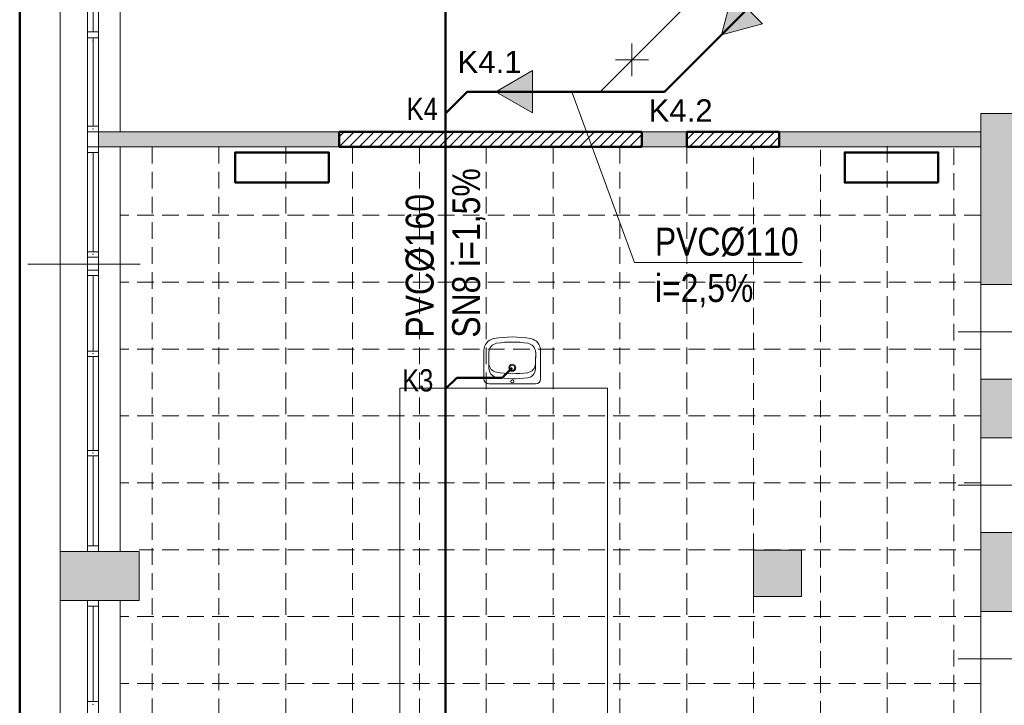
# Model space of a CAD drawing. Header units: millimetres. Extents: x -23540 to 53212, y -37964 to 41185.
# Tile 79 of 203: x -4095 to -3211, y -31160 to -30545. Entities that reach past the tile are written whole.
import ezdxf

# ---------------------------------------------------------------- set-up
doc = ezdxf.new("R2010")
doc.units = ezdxf.units.MM
doc.linetypes.add('DASHEDX2', pattern=[1.5, 1, -0.5])
doc.linetypes.add('DIVIDEX2', pattern=[2.5, 1, -0.5, 0, -0.5, 0, -0.5])
doc.layers.get('0').update_dxf_attribs({"lineweight": 18})
for name, color, linetype, lineweight in [('BA_KS_ist.', 34, 'Continuous', 50), ('M_Ramki rysunków', 2, 'Continuous', 18), ('mm_klimatyzacja', 94, 'Continuous', 50), ('MM_KS_OPISY', 7, 'Continuous', 9), ('mm_opisy_2_KS', 1, 'Continuous', 18), ('mm_sprężone', 7, 'Continuous', 50), ('mm_wentylacja_bloki', 7, 'Continuous', 18), ('PG_PRZERYWANE_ŚREDNIE', 1, 'DASHEDX2', 18), ('PG_WIDOKOWE_CIENKIE', 1, 'Continuous', 18), ('PG_ŚCIANY_DZIAŁOWE', 3, 'Continuous', 18), ('Przekrojowa', 60, 'Continuous', 18), ('Przemek_okna', 7, 'Continuous', 18)]:
    doc.layers.add(name, color=color, linetype=linetype, lineweight=lineweight)
doc.styles.get("Standard").update_dxf_attribs({"font": 'arial.ttf'})

# ---------------------------------------------------------------- blocks, each defined once
blk = doc.blocks.new('ksstrz')
at = {"layer": 'mm_sprężone', "linetype": 'DIVIDEX2', "lineweight": 30}
h = blk.add_hatch(color=256, dxfattribs=at)
h.dxf.hatch_style = 1
h.paths.add_polyline_path([(28045.5, -44864.49), (28060.5, -44838.51), (28030.5, -44838.51)])
at = {"layer": 'mm_wentylacja_bloki'}
for p, q in [((28030.5, -44838.51), (28045.5, -44864.49)), ((28060.5, -44838.51), (28030.5, -44838.51)), ((28045.5, -44864.49), (28060.5, -44838.51))]:
    blk.add_line(p, q, dxfattribs=at)

msp = doc.modelspace()

# ---------------------------------------------------------------- hatches: boundary and pattern name
at = {"layer": 'PG_ŚCIANY_DZIAŁOWE', "true_color": 0x636466, "transparency": 33554610}
h = msp.add_hatch(color=251, dxfattribs=at)
h.dxf.hatch_style = 1
h.paths.add_polyline_path([(-3231.91, -30628.84), (-3231.91, -30782.34), (-3184.91, -30782.34), (-3184.91, -30717.34), (-3184.91, -30675.84), (-3072.41, -30675.84), (-3072.41, -30628.84)])
h = msp.add_hatch(color=251, dxfattribs=at)
h.dxf.hatch_style = 1
h.paths.add_polyline_path([(-3807.91, -30645.34), (-4023.91, -30645.34), (-4023.91, -30658.84), (-3807.91, -30658.84)])
h = msp.add_hatch(color=251, dxfattribs=at)
h.dxf.hatch_style = 1
h.paths.add_polyline_path([(-3495.91, -30645.34), (-3536.41, -30645.34), (-3536.41, -30658.84), (-3495.91, -30658.84)])
h = msp.add_hatch(color=251, dxfattribs=at)
h.dxf.hatch_style = 1
h.paths.add_polyline_path([(-3231.91, -30645.34), (-3412.91, -30645.34), (-3412.91, -30658.84), (-3231.91, -30658.84)])
h = msp.add_hatch(color=251, dxfattribs=at)
h.dxf.hatch_style = 1
h.paths.add_polyline_path([(-3184.91, -30867.34), (-3231.91, -30867.34), (-3231.91, -30919.84), (-3184.91, -30919.84)])
h = msp.add_hatch(color=251, dxfattribs=at)
h.dxf.hatch_style = 1
h.paths.add_polyline_path([(-3184.91, -31004.84), (-3231.91, -31004.84), (-3231.91, -31075.84), (-3184.91, -31075.84)])
h = msp.add_hatch(color=251, dxfattribs=at)
h.dxf.hatch_style = 1
h.paths.add_polyline_path([(-3987.41, -31021.84), (-4058.41, -31021.84), (-4058.41, -31065.84), (-3987.41, -31065.84)])
h = msp.add_hatch(color=251, dxfattribs=at)
h.dxf.hatch_style = 1
h.paths.add_polyline_path([(-3392.91, -31062.34), (-3392.91, -31020.84), (-3425.05, -31020.84), (-3435.91, -31035.26), (-3435.91, -31062.34)])
h = msp.add_hatch(color=251, dxfattribs=at)
h.dxf.hatch_style = 1
h.paths.add_polyline_path([(-3425.05, -31020.84), (-3435.91, -31020.84), (-3435.91, -31035.26)])

# ---------------------------------------------------------------- linework, layer by layer
at = {"color": 251, "true_color": 0x636466}
for p, q in [((-4058.41, -31982.34), (-4058.41, -29819.84)), ((-4033.91, -30645.34), (-4033.91, -30469.34)), ((-4023.91, -30469.34), (-4023.91, -30645.34)), ((-4004.41, -30645.34), (-4004.41, -30469.34)), ((-4028.91, -30555.71), (-4028.91, -30474.34)), ((-4023.91, -30555.71), (-4033.91, -30555.71)), ((-4023.91, -30560.96), (-4033.91, -30560.96)), ((-4028.91, -30640.34), (-4028.91, -30560.96)), ((-3231.91, -31441.34), (-3231.91, -30628.84)), ((-2397.91, -30628.84), (-3231.91, -30628.84)), ((-4023.91, -30640.34), (-4033.91, -30640.34)), ((-4033.91, -31021.84), (-4033.91, -30645.34)), ((-4023.91, -30645.34), (-4033.91, -30645.34)), ((-4023.91, -30645.34), (-4033.91, -30645.34)), ((-4023.91, -31021.84), (-4023.91, -30645.34)), ((-3495.91, -30645.34), (-4023.91, -30645.34)), ((-3495.91, -30658.84), (-3495.91, -30645.34)), ((-3412.91, -30658.84), (-3412.91, -30645.34)), ((-3231.91, -30645.34), (-3412.91, -30645.34)), ((-3231.91, -30645.34), (-3389.41, -30645.34)), ((-4023.91, -30658.84), (-4033.91, -30658.84)), ((-3495.91, -30658.84), (-4023.91, -30658.84)), ((-4004.41, -31021.84), (-4004.41, -30658.84)), ((-3231.91, -30658.84), (-3412.91, -30658.84)), ((-4023.91, -30663.84), (-4033.91, -30663.84)), ((-4028.91, -30752.96), (-4028.91, -30663.84)), ((-4023.91, -30752.96), (-4033.91, -30752.96)), ((-4023.91, -30752.96), (-4033.91, -30752.96)), ((-4023.91, -30757.96), (-4033.91, -30757.96)), ((-4023.91, -30757.96), (-4033.91, -30757.96)), ((-4023.91, -30757.96), (-4033.91, -30757.96)), ((-4033.91, -30769.46), (-4023.91, -30769.46)), ((-4023.91, -30769.46), (-4033.91, -30769.46)), ((-4023.91, -30774.46), (-4033.91, -30774.46)), ((-4028.91, -30842.09), (-4028.91, -30774.46)), ((-3184.91, -30782.34), (-3231.91, -30782.34)), ((-4023.91, -30842.09), (-4033.91, -30842.09)), ((-4023.91, -30847.09), (-4033.91, -30847.09)), ((-4028.91, -30931.21), (-4028.91, -30847.09)), ((-3184.91, -30867.34), (-3231.91, -30867.34)), ((-3184.91, -30919.84), (-3231.91, -30919.84)), ((-4023.91, -30931.21), (-4033.91, -30931.21)), ((-4023.91, -30936.21), (-4033.91, -30936.21)), ((-4028.91, -31016.84), (-4028.91, -30936.21)), ((-3184.91, -31004.84), (-3231.91, -31004.84)), ((-3987.41, -31021.84), (-4058.41, -31021.84)), ((-4023.91, -31016.84), (-4033.91, -31016.84)), ((-4023.91, -31021.84), (-4033.91, -31021.84)), ((-3987.41, -31065.84), (-3987.41, -31021.84)), ((-3435.91, -31062.34), (-3435.91, -31020.84)), ((-3392.91, -31020.84), (-3435.91, -31020.84)), ((-3392.91, -31062.34), (-3392.91, -31020.84)), ((-3987.41, -31065.84), (-4058.41, -31065.84)), ((-4033.91, -31619.84), (-4033.91, -31065.84)), ((-4023.91, -31065.84), (-4033.91, -31065.84)), ((-4023.91, -31619.84), (-4023.91, -31065.84)), ((-4004.41, -31065.84), (-4004.41, -31619.84)), ((-3392.91, -31062.34), (-3435.91, -31062.34)), ((-4023.91, -31070.84), (-4033.91, -31070.84)), ((-4028.91, -31156.5), (-4028.91, -31070.84)), ((-3184.91, -31075.84), (-3231.91, -31075.84)), ((-4023.91, -31156.5), (-4033.91, -31156.5))]:
    msp.add_line(p, q, dxfattribs=at)
at = {"color": 251, "lineweight": 20, "true_color": 0x636466}
for p, q in [((-3807.91, -30658.84), (-3807.91, -30645.34)), ((-3536.41, -30658.84), (-3536.41, -30645.34)), ((-3536.41, -30645.34), (-3536.41, -30655.34)), ((-3145.58, -30824.84), (-3252.39, -30824.84)), ((-3145.58, -30962.34), (-3252.39, -30962.34)), ((-3145.58, -31118.34), (-3252.39, -31118.34))]:
    msp.add_line(p, q, dxfattribs=at)
at = {"color": 251, "true_color": 0x636466}
for p in [(-4028.91, -30563.46), (-4028.91, -30642.84), (-4028.91, -30755.46), (-4028.91, -30755.46), (-4028.91, -30844.59), (-4028.91, -30844.59), (-4028.91, -30933.71), (-4028.91, -30933.71), (-4028.91, -31159), (-4028.91, -31159), (-4028.91, -31159), (-4028.91, -31159)]:
    msp.add_point(p, dxfattribs=at)
at = {"layer": 'BA_KS_ist.', "linetype": 'Continuous', "ltscale": 25}
msp.add_line((-3712.4, -32374.09), (-3712.4, -30212.11), dxfattribs=at)
at = {"layer": 'BA_KS_ist.', "color": 30, "linetype": 'Continuous', "ltscale": 25}
for p, q in [((-3661.54, -30866.04), (-3652.58, -30857.08)), ((-3712.4, -30876), (-3702.44, -30866.04)), ((-3661.54, -30866.04), (-3702.44, -30866.04))]:
    msp.add_line(p, q, dxfattribs=at)
at = {"layer": 'BA_KS_ist.', "linetype": 'Continuous', "ltscale": 25}
for points in [[(-3420.8, -30183.83), (-3612.02, -30183.83), (-3712.4, -30284.21), (-3712.4, -32374.09)], [(-3712.4, -30628.87), (-3692.98, -30609.45), (-3515.84, -30609.45), (-3413.79, -30507.4)]]:
    msp.add_lwpolyline(points, dxfattribs=at)
at = {"layer": 'M_Ramki rysunków', "color": 18, "lineweight": 50, "true_color": 0x000000}
msp.add_line((-4094.73, -33095.36), (-4094.73, -28995.36), dxfattribs=at)
at = {"layer": 'mm_klimatyzacja', "color": 251, "linetype": 'Continuous', "lineweight": 50, "ltscale": 50, "true_color": 0x636466}
for points in [[(-3817.25, -30690.96), (-3901.25, -30690.96), (-3901.25, -30663.96), (-3817.25, -30663.96)], [(-3270.2, -30690.96), (-3354.2, -30690.96), (-3354.2, -30663.96), (-3270.2, -30663.96)]]:
    msp.add_lwpolyline(points, close=True, dxfattribs=at)
at = {"layer": 'MM_KS_OPISY'}
for p, q in [((-3599.18, -30609.45), (-3542.86, -30762.74)), ((-3542.86, -30762.74), (-3392.43, -30762.74))]:
    msp.add_line(p, q, dxfattribs=at)
at = {"layer": 'PG_PRZERYWANE_ŚREDNIE', "color": 251, "lineweight": 15, "ltscale": 15, "true_color": 0x636466}
for p, q in [((-3975.91, -30658.84), (-3975.91, -31620.34)), ((-3915.91, -30658.84), (-3915.91, -31620.34)), ((-3855.91, -30658.84), (-3855.91, -31620.34)), ((-3795.91, -30658.84), (-3795.91, -31620.34)), ((-3735.91, -30658.84), (-3735.91, -31620.34)), ((-3675.91, -30658.84), (-3675.91, -31620.34)), ((-3615.91, -30658.84), (-3615.91, -31620.34)), ((-3555.91, -30658.84), (-3555.91, -31620.34)), ((-3495.91, -30658.84), (-3495.91, -31620.34)), ((-3435.91, -31020.84), (-3435.91, -30658.84)), ((-3316.07, -31437.96), (-3316.07, -30658.31)), ((-3375.97, -31441.34), (-3375.97, -30661.69)), ((-3256.11, -31440.12), (-3256.11, -30660.47)), ((-3231.91, -30720.34), (-4004.41, -30720.34)), ((-3231.91, -30780.34), (-4004.41, -30780.34)), ((-3231.91, -30840.34), (-4004.41, -30840.34)), ((-3231.91, -30900.34), (-4004.41, -30900.34)), ((-3231.91, -30960.34), (-4004.41, -30960.34)), ((-3231.91, -31020.34), (-3987.41, -31020.34)), ((-3435.91, -31062.34), (-3435.91, -31620.34)), ((-3231.91, -31080.34), (-4004.41, -31080.34)), ((-3231.91, -31140.34), (-4004.41, -31140.34))]:
    msp.add_line(p, q, dxfattribs=at)
at = {"layer": 'PG_WIDOKOWE_CIENKIE', "color": 251, "linetype": 'Continuous', "lineweight": 18, "true_color": 0x636466}
for p, q in [((-3807.91, -30649.87), (-3803.37, -30645.34)), ((-3807.89, -30658.84), (-3794.39, -30645.34)), ((-3798.91, -30658.84), (-3785.41, -30645.34)), ((-3789.93, -30658.84), (-3776.43, -30645.34)), ((-3780.95, -30658.84), (-3767.45, -30645.34)), ((-3771.97, -30658.84), (-3758.47, -30645.34)), ((-3762.99, -30658.84), (-3749.49, -30645.34)), ((-3754.01, -30658.84), (-3740.51, -30645.34)), ((-3745.03, -30658.84), (-3731.53, -30645.34)), ((-3736.05, -30658.84), (-3722.55, -30645.34)), ((-3727.07, -30658.84), (-3713.57, -30645.34)), ((-3718.09, -30658.84), (-3704.59, -30645.34)), ((-3709.11, -30658.84), (-3695.61, -30645.34)), ((-3700.13, -30658.84), (-3686.63, -30645.34)), ((-3691.15, -30658.84), (-3677.65, -30645.34)), ((-3682.17, -30658.84), (-3668.67, -30645.34)), ((-3673.19, -30658.84), (-3659.69, -30645.34)), ((-3664.21, -30658.84), (-3650.71, -30645.34)), ((-3655.23, -30658.84), (-3641.73, -30645.34)), ((-3646.25, -30658.84), (-3632.75, -30645.34)), ((-3637.27, -30658.84), (-3623.77, -30645.34)), ((-3628.29, -30658.84), (-3614.79, -30645.34)), ((-3619.31, -30658.84), (-3605.81, -30645.34)), ((-3610.33, -30658.84), (-3596.83, -30645.34)), ((-3601.35, -30658.84), (-3587.85, -30645.34)), ((-3592.37, -30658.84), (-3578.87, -30645.34)), ((-3583.39, -30658.84), (-3569.89, -30645.34)), ((-3574.41, -30658.84), (-3560.91, -30645.34)), ((-3565.43, -30658.84), (-3551.93, -30645.34)), ((-3556.45, -30658.84), (-3542.95, -30645.34)), ((-3547.47, -30658.84), (-3536.41, -30647.78)), ((-3495.91, -30652.18), (-3489.07, -30645.34)), ((-3493.59, -30658.84), (-3480.09, -30645.34)), ((-3484.61, -30658.84), (-3471.11, -30645.34)), ((-3475.63, -30658.84), (-3462.13, -30645.34)), ((-3466.64, -30658.84), (-3453.14, -30645.34)), ((-3457.66, -30658.84), (-3444.16, -30645.34)), ((-3448.68, -30658.84), (-3435.18, -30645.34)), ((-3439.7, -30658.84), (-3426.2, -30645.34)), ((-3430.72, -30658.84), (-3417.22, -30645.34)), ((-3421.74, -30658.84), (-3412.91, -30650)), ((-3538.49, -30658.84), (-3536.41, -30656.76))]:
    msp.add_line(p, q, dxfattribs=at)
at = {"layer": 'PG_WIDOKOWE_CIENKIE', "color": 251, "lineweight": 50, "true_color": 0x636466}
for p, q in [((-3807.91, -30645.34), (-3536.41, -30645.34)), ((-3807.91, -30658.84), (-3807.91, -30645.34)), ((-3536.41, -30645.34), (-3536.41, -30658.84)), ((-3495.91, -30645.34), (-3412.91, -30645.34)), ((-3495.91, -30658.84), (-3495.91, -30645.34)), ((-3412.91, -30645.34), (-3412.91, -30658.84)), ((-3536.41, -30658.84), (-3807.91, -30658.84)), ((-3412.91, -30658.84), (-3495.91, -30658.84))]:
    msp.add_line(p, q, dxfattribs=at)
at = {"layer": 'PG_WIDOKOWE_CIENKIE', "color": 251, "lineweight": 18, "true_color": 0x636466}
for p, q in [((-3678.03, -30841.65), (-3678.03, -30867.07)), ((-3673.48, -30843.19), (-3673.48, -30852.53)), ((-3631.73, -30853.53), (-3631.57, -30843.19)), ((-3627.13, -30841.65), (-3627.13, -30867.07)), ((-3673.56, -30857.42), (-3673.48, -30852.08)), ((-3673.52, -30854.35), (-3673.43, -30854.35)), ((-3631.78, -30854.35), (-3631.7, -30854.35)), ((-3631.75, -30858.06), (-3631.67, -30852.72)), ((-3631.71, -30852.53), (-3631.67, -30852.53)), ((-3631.67, -30847.19), (-3631.67, -30849.82)), ((-3631.67, -30848), (-3631.65, -30848)), ((-3631.67, -30849.08), (-3631.62, -30849.08)), ((-3631.67, -30849.8), (-3631.67, -30849.8)), ((-3631.67, -30849.82), (-3631.67, -30849.82)), ((-3673.48, -30871.62), (-3631.67, -30871.62))]:
    msp.add_line(p, q, dxfattribs=at)
at = {"layer": 'PG_WIDOKOWE_CIENKIE', "color": 251, "lineweight": 13, "true_color": 0x636466}
for p, q in [((-3753.63, -31344.75), (-3753.63, -30875.5)), ((-3753.63, -30875.5), (-3567.09, -30875.5)), ((-3567.09, -30875.5), (-3567.09, -31344.75))]:
    msp.add_line(p, q, dxfattribs=at)
at = {"layer": 'PG_WIDOKOWE_CIENKIE', "color": 251, "lineweight": 18, "true_color": 0x636466}
for centre, radius in [((-3652.58, -30857.08), 3.18), ((-3652.58, -30857.08), 2.27), ((-3652.58, -30869.35), 1.36)]:
    msp.add_circle(centre, radius, dxfattribs=at)
for centre, radius, start, end in [((-3667.12, -30841.65), 10.91, 100.24035, 180), ((-3665.3, -30843.19), 8.18, 99.15413, 180), ((-3652.58, -30922.16), 92.72, 79.75965, 100.24035), ((-3652.58, -30922.16), 88.17, 80.84587, 99.15413), ((-3639.85, -30843.19), 8.18, 0, 80.84587), ((-3638.03, -30841.65), 10.91, 0, 79.75965), ((-3665.36, -30853.02), 8.18, 185.2076, 259.97114), ((-3639.91, -30853.4), 8.18, 278.27941, 359.12527), ((-3665.38, -30857.55), 8.18, 179.12527, 259.97114), ((-3651.43, -30774.25), 88.17, 259.97114, 278.27941), ((-3639.93, -30857.94), 8.18, 278.27941, 359.12527), ((-3673.48, -30867.07), 4.55, 180, 270), ((-3651.45, -30778.78), 88.17, 259.97114, 278.27941), ((-3631.67, -30867.07), 4.55, 270, 0)]:
    msp.add_arc(centre, radius, start, end, dxfattribs=at)
at = {"layer": 'Przekrojowa'}
for p, q in [((-3573.79, -30609.45), (-3471.75, -30507.4)), ((-3515.84, -30609.45), (-3413.79, -30507.4)), ((-3712.4, -30628.87), (-3692.98, -30609.45)), ((-3692.98, -30609.45), (-3573.79, -30609.45))]:
    msp.add_line(p, q, dxfattribs=at)
at = {"layer": 'Przekrojowa', "color": 1}
for p, q in [((-3545.12, -30595.46), (-3545.12, -30566.09)), ((-3530.43, -30580.77), (-3559.81, -30580.77))]:
    msp.add_line(p, q, dxfattribs=at)
at = {"layer": 'Przemek_okna', "color": 251, "true_color": 0x636466}
msp.add_line((-3986.45, -30764.15), (-4087.47, -30764.15), dxfattribs=at)

# ---------------------------------------------------------------- block references
at = {"layer": 'mm_sprężone', "color": 2, "linetype": 'DIVIDEX2', "lineweight": 30}
for p, xscale, yscale, zscale, rotation in [((-67683, -50205.74), 1.270000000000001, 1.270000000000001, 1.270000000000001, 75.00000000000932), ((-62969.24, 906.92), 1.27, 1.27, 1.27, 30.00000000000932)]:
    msp.add_blockref('ksstrz', p, dxfattribs=dict(at, xscale=xscale, yscale=yscale, zscale=zscale, rotation=rotation))

# ---------------------------------------------------------------- texts
at = {"layer": 'MM_KS_OPISY', "insert": (-3748.19, -30830.12), "char_height": 25, "attachment_point": 1, "rotation": 90}
msp.add_mtext_dynamic_manual_height_columns('\\fArial Narrow|b0|i0|c238|p34;PVC%%C160\\PSN8 i=1,5%', width=169.5954, gutter_width=1, heights=[0], dxfattribs=at)
at = {"layer": 'MM_KS_OPISY', "insert": (-3524.54, -30731.41), "char_height": 25, "attachment_point": 1}
msp.add_mtext_dynamic_manual_height_columns('{\\fArial Narrow|b0|i0|c238|p34;PVC%%C110\\Pi=2,5%}', width=200.9859, gutter_width=1, heights=[0], dxfattribs=at)
at = {"layer": 'mm_opisy_2_KS', "char_height": 20, "attachment_point": 1}
for s, insert in [('K4.1', (-3701.65, -30572.77)), ('\\fArial Narrow|b0|i0|c238|p34;K4', (-3747.42, -30614.89)), ('K4.2\\P', (-3530.17, -30616.3)), ('\\fArial Narrow|b0|i0|c238|p34;K3', (-3751.44, -30858.36))]:
    msp.add_mtext_dynamic_manual_height_columns(s, width=6.3197, gutter_width=1, heights=[0], dxfattribs=dict(at, insert=insert))

doc.saveas('drawing.dxf')
